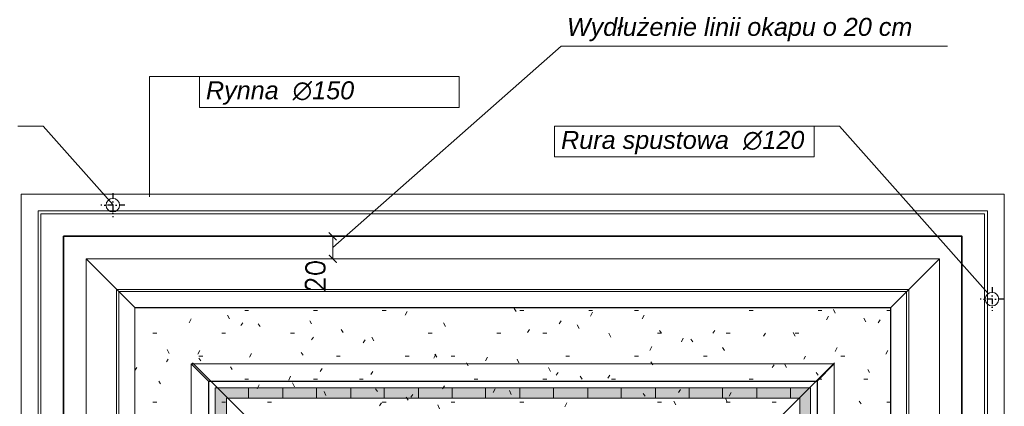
# Model space of a CAD drawing. Header units: millimetres. Extents: x -740 to 33545, y -26688 to 22494.
# Tile 65 of 256: x 11047 to 11920, y 7577 to 7920. Entities that reach past the tile are written whole.
import ezdxf
from ezdxf.lldxf.tags import DXFTag

# ---------------------------------------------------------------- set-up
doc = ezdxf.new("R2010")
doc.units = ezdxf.units.MM
doc.header["$MEASUREMENT"] = 0
doc.linetypes.add('AUSGEZOGEN', pattern=[0])
doc.linetypes.add('STRICHPUNKTX2', pattern=[2, 1, -0.5, 0, -0.5])
doc.layers.get('Defpoints').update_dxf_attribs({"color": 252})
doc.layers.add('_B___I__', color=252, linetype='AUSGEZOGEN')
for name, color, linetype, lineweight in [('A_l.przerywana', 252, 'ICAD_ISO03W100', 9), ('A_l.widokowa', 252, 'Continuous', 18), ('l. przerywana', 252, 'ICAD_ISO03W100', 9), ('l.przerywana', 252, 'ICAD_ISO03W100', 5), ('linia opisowa', 252, 'Continuous', 9), ('Nowe_820-G Rysunki Obrazki_Nr_pióra__1', 252, 'Continuous', 13), ('Nowe_820-G Rysunki Obrazki_Nr_pióra__101', 252, 'Continuous', 5), ('Nowe_820-G Rysunki Obrazki_Nr_pióra__19', 252, 'Continuous', 0), ('Nowe_820-G Rysunki Obrazki_Nr_pióra__22', 252, 'Continuous', 25), ('wymiarowanie', 252, 'Continuous', 9)]:
    doc.layers.add(name, color=color, linetype=linetype, lineweight=lineweight)
doc.styles.add('styl2', font='simplex.shx')
tags = doc.linetypes.add('ICAD_ISO03W100', pattern=[30, 12, -18]).pattern_tags.tags
tags[6:7] = [DXFTag(74, 4), DXFTag(75, 0), DXFTag(340, '0'), DXFTag(46, 1.0), DXFTag(50, 0.0), DXFTag(44, 0.0), DXFTag(45, 0.0)]
tags[4:5] = [DXFTag(74, 4), DXFTag(75, 0), DXFTag(340, '0'), DXFTag(46, 1.0), DXFTag(50, 0.0), DXFTag(44, 0.0), DXFTag(45, 0.0)]
doc.dimstyles.new('Skala 1-100', dxfattribs={"dimtxt": 17, "dimasz": 7, "dimexe": 1, "dimexo": 1, "dimgap": 1.5, "dimtad": 1, "dimdec": 1, "dimrnd": 0.5, "dimtxsty": 'styl2', "dimblk": 'ARCHTICK', "dimcen": 7, "dimadec": 0, "dimazin": 0, "dimtfac": 1, "dimtdec": 1, "dimtmove": 1, "dimatfit": 3, "dimldrblk": 'ARCHTICK', "dimfxl": 0, "dimlwd": -1, "dimlwe": -1, "dimarcsym": 0})

# ---------------------------------------------------------------- blocks, each defined once
blk = doc.blocks.new('_ArchTick')
at = {"color": 0, "linetype": 'ByBlock', "const_width": 0.15}
blk.add_lwpolyline([(-0.5, -0.5), (0.5, 0.5)], dxfattribs=at)
blk = doc.blocks.new('*D1881')
at = {"layer": 'Defpoints', "color": 0}
for p in [(11349.39, 7728.19), (11324.8, 7708.19), (11349.39, 7708.19)]:
    blk.add_point(p, dxfattribs=at)
at = {"layer": 'wymiarowanie', "color": 0}
for p, q in [((11339.8, 7728.19), (11323.8, 7728.19)), ((11324.8, 7728.19), (11324.8, 7708.19)), ((11339.8, 7708.19), (11323.8, 7708.19))]:
    blk.add_line(p, q, dxfattribs=at)
at = {"layer": 'wymiarowanie', "color": 0, "xscale": 7, "yscale": 7, "zscale": 7}
for p, rotation in [((11324.8, 7728.19), 90), ((11324.8, 7708.19), 270)]:
    blk.add_blockref('_ArchTick', p, dxfattribs=dict(at, rotation=rotation))
at = {"layer": 'wymiarowanie', "color": 0, "insert": (11309.4, 7692.81), "char_height": 17, "attachment_point": 5, "rotation": 90, "style": 'styl2'}
blk.add_mtext('20', dxfattribs=at)

msp = doc.modelspace()

# ---------------------------------------------------------------- hatches: boundary and pattern name
at = {"layer": 'Nowe_820-G Rysunki Obrazki_Nr_pióra__1', "linetype": 'Continuous', "lineweight": 0}
for points in [[(11220.55, 7584.58), (11748.03, 7584.58), (11748.03, 7593.89), (11220.55, 7593.89)], [(11220.55, 7053.72), (11230.71, 7053.72), (11230.71, 7584.58), (11220.55, 7584.58)], [(11738.71, 7053.72), (11748.03, 7053.72), (11748.03, 7584.58), (11738.71, 7584.58)]]:
    msp.add_hatch(color=256, dxfattribs=at).paths.add_polyline_path(points)

# ---------------------------------------------------------------- linework, layer by layer
at = {"layer": '_B___I__', "linetype": 'STRICHPUNKTX2', "ltscale": 5}
for p, q in [((11129.94, 7766.29), (11129.94, 7745.29)), ((11140.44, 7755.79), (11119.44, 7755.79)), ((11908.98, 7682.95), (11908.98, 7661.95)), ((11919.48, 7672.45), (11898.48, 7672.45))]:
    msp.add_line(p, q, dxfattribs=at)
at = {"layer": 'A_l.przerywana', "lineweight": 35}
msp.add_lwpolyline([(8847.19, 7722.4), (8847.19, 6053.28), (11882.33, 6053.28), (11882.33, 7728.19), (11086.25, 7728.19), (11086.25, 7188.02), (9643.26, 7188.02), (9643.26, 7722.4)], close=True, dxfattribs=at)
at = {"layer": 'A_l.przerywana', "linetype": 'ICAD_ISO03W100', "lineweight": 13}
for points in [[(11106.25, 7708.19), (11106.25, 7168.02)], [(11149.43, 7708.19), (11106.25, 7708.19)], [(11149.43, 7665.01), (11106.25, 7708.19)], [(11862.33, 7708.19), (11149.43, 7708.19)], [(11819.15, 7665.01), (11862.33, 7708.19)], [(11862.33, 7665.01), (11862.33, 7708.19)], [(11819.15, 7665.01), (11149.43, 7665.01)], [(11819.15, 7665.01), (11149.43, 7665.01)], [(11149.43, 7665.01), (11149.43, 7124.84)], [(11819.15, 6116.46), (11819.15, 7665.01)], [(11862.33, 6073.28), (11862.33, 7665.01)]]:
    msp.add_lwpolyline(points, dxfattribs=at)
at = {"layer": 'A_l.przerywana', "linetype": 'ICAD_ISO03W100', "lineweight": 5}
msp.add_lwpolyline([(11476.25, 7665.01), (11149.43, 7665.01)], dxfattribs=at)
at = {"layer": 'A_l.widokowa'}
for points in [[(8809.69, 7759.9), (8809.69, 6015.78), (11919.83, 6015.78), (11919.83, 7765.69), (11048.75, 7765.69), (11048.75, 7225.52), (9680.76, 7225.52), (9680.76, 7759.9)], [(8824.69, 7744.9), (8824.69, 6030.78), (11904.83, 6030.78), (11904.83, 7750.69), (11063.75, 7750.69), (11063.75, 7210.52), (9665.76, 7210.52), (9665.76, 7744.9)], [(8827.19, 7742.4), (8827.19, 6033.28), (11902.33, 6033.28), (11902.33, 7748.19), (11066.25, 7748.19), (11066.25, 7208.02), (9663.26, 7208.02), (9663.26, 7742.4)], [(8894.25, 7675.33), (8894.25, 6100.34), (11835.26, 6100.34), (11835.26, 7681.13), (11133.32, 7681.13), (11133.32, 7140.95), (9596.19, 7140.95), (9596.19, 7675.33)], [(8896.25, 7673.33), (8896.25, 6102.34), (11833.26, 6102.34), (11833.26, 7679.13), (11135.32, 7679.13), (11135.32, 7138.95), (9594.19, 7138.95), (9594.19, 7673.33)]]:
    msp.add_lwpolyline(points, close=True, dxfattribs=at)
at = {"layer": 'l. przerywana', "ltscale": 0.2}
for centre in [(11129.94, 7755.79), (11908.98, 7672.45)]:
    msp.add_circle(centre, 6, dxfattribs=at)
at = {"layer": 'l.przerywana'}
for q in [(11200.47, 7616.06), (11769.34, 7616.06)]:
    msp.add_line((11485.33, 7331.19), q, dxfattribs=at)
msp.add_lwpolyline([(9904.19, 7702.4), (8867.19, 7702.4), (8867.19, 6073.28), (11862.33, 6073.28), (11862.33, 7708.19), (11106.25, 7708.19), (11106.25, 7168.02), (9904.19, 7168.02), (9904.19, 7702.4), (8867.19, 7702.4)], dxfattribs=at)
msp.add_lwpolyline([(9904.19, 7702.4), (8867.19, 7702.4), (8867.19, 6073.28), (11862.33, 6073.28), (11862.33, 7708.19), (11106.25, 7708.19), (11106.25, 7168.02), (9904.19, 7168.02), (9904.19, 7702.4), (8867.19, 7702.4)], dxfattribs=at)
msp.add_lwpolyline([(8910.51, 7659.07), (8910.51, 6116.61), (11819, 6116.61), (11819, 7664.86), (11149.58, 7664.86), (11149.58, 7124.69), (9860.86, 7124.69), (9860.86, 7659.07)], close=True, dxfattribs=at)
at = {"layer": 'Nowe_820-G Rysunki Obrazki_Nr_pióra__101', "linetype": 'Continuous', "lineweight": 5}
for points in [[(11199.39, 7615.06), (11199.39, 7074.88)], [(11769.19, 7615.06), (11199.39, 7615.06)], [(11214.63, 7599.82), (11199.39, 7615.06)], [(11753.95, 7599.82), (11769.19, 7615.06)], [(11769.19, 6166.41), (11769.19, 7615.06)], [(11220.55, 7593.89), (11748.03, 7593.89)], [(11220.55, 7053.72), (11220.55, 7593.89)], [(11250.19, 7584.58), (11250.19, 7593.89)], [(11280.67, 7584.58), (11280.67, 7593.89)], [(11310.3, 7584.58), (11310.3, 7593.89)], [(11340.78, 7584.58), (11340.78, 7593.89)], [(11370.41, 7584.58), (11370.41, 7593.89)], [(11400.89, 7584.58), (11400.89, 7593.89)], [(11430.53, 7584.58), (11430.53, 7593.89)], [(11460.16, 7584.58), (11460.16, 7593.89)], [(11490.64, 7584.58), (11490.64, 7593.89)], [(11520.27, 7584.58), (11520.27, 7593.89)], [(11550.75, 7584.58), (11550.75, 7593.89)], [(11580.39, 7584.58), (11580.39, 7593.89)], [(11610.87, 7584.58), (11610.87, 7593.89)], [(11640.5, 7584.58), (11640.5, 7593.89)], [(11670.13, 7584.58), (11670.13, 7593.89)], [(11700.61, 7584.58), (11700.61, 7593.89)], [(11730.25, 7584.58), (11730.25, 7593.89)], [(11748.03, 7593.89), (11748.03, 6187.58)], [(11230.71, 7584.58), (11738.71, 7584.58)], [(11230.71, 7044.4), (11230.71, 7584.58)], [(11738.71, 7584.58), (11738.71, 6196.89)]]:
    msp.add_lwpolyline(points, dxfattribs=at)
at = {"layer": 'Nowe_820-G Rysunki Obrazki_Nr_pióra__19', "linetype": 'Continuous', "lineweight": 0}
for points in [[(11246.8, 7662.47), (11250.19, 7662.47)], [(11307.76, 7662.47), (11311.15, 7662.47)], [(11368.72, 7662.47), (11372.11, 7662.47)], [(11390.73, 7661.62), (11389.04, 7658.24)], [(11487.25, 7661.62), (11485.56, 7664.16)], [(11490.64, 7662.47), (11494.03, 7662.47)], [(11551.6, 7662.47), (11554.99, 7662.47)], [(11554.99, 7660.78), (11553.29, 7657.39)], [(11592.24, 7662.47), (11595.63, 7662.47)], [(11693.84, 7662.47), (11697.23, 7662.47)], [(11754.8, 7662.47), (11758.19, 7662.47)], [(11770.04, 7659.93), (11768.35, 7663.32)], [(11815.76, 7662.47), (11819.15, 7662.47)], [(11199.39, 7654.85), (11197.69, 7651.46)], [(11233.25, 7654.85), (11231.56, 7658.24)], [(11245.11, 7651.46), (11243.41, 7648.92)], [(11306.07, 7650.62), (11304.37, 7653.16)], [(11424.6, 7648.08), (11422.91, 7651.46)], [(11527.05, 7653.16), (11525.35, 7650.62)], [(11600.71, 7658.24), (11599.01, 7654.85)], [(11764.11, 7657.39), (11762.42, 7654)], [(11797.13, 7652.31), (11795.44, 7655.7)], [(11809.83, 7654), (11808.14, 7651.46)], [(11260.35, 7648.08), (11258.65, 7650.62)], [(11334.01, 7643), (11332.31, 7645.54)], [(11499.11, 7645.54), (11497.41, 7643)], [(11543.13, 7646.38), (11541.44, 7649.77)], [(11615.95, 7642.15), (11614.25, 7644.69)], [(11663.36, 7644.69), (11661.67, 7642.15)], [(11734.48, 7639.61), (11732.79, 7643)], [(11165.52, 7642.15), (11168.91, 7642.15)], [(11226.48, 7642.15), (11229.87, 7642.15)], [(11287.44, 7642.15), (11290.83, 7642.15)], [(11307.76, 7638.76), (11306.07, 7636.22)], [(11353.48, 7636.22), (11351.79, 7633.68)], [(11361.1, 7635.38), (11359.41, 7638.76)], [(11409.36, 7642.15), (11412.75, 7642.15)], [(11470.32, 7642.15), (11473.71, 7642.15)], [(11510.96, 7642.15), (11514.35, 7642.15)], [(11571.07, 7638.76), (11569.38, 7642.15)], [(11612.56, 7642.15), (11615.95, 7642.15)], [(11635.42, 7637.92), (11633.73, 7634.53)], [(11643.89, 7634.53), (11642.19, 7637.07)], [(11673.52, 7642.15), (11676.91, 7642.15)], [(11708.23, 7642.15), (11706.54, 7639.61)], [(11734.48, 7642.15), (11737.87, 7642.15)], [(11179.91, 7624.37), (11178.22, 7627.76)], [(11207.01, 7626.91), (11205.31, 7623.52)], [(11298.45, 7622.68), (11296.75, 7625.22)], [(11607.48, 7630.3), (11605.79, 7626.91)], [(11671.83, 7626.91), (11670.13, 7629.45)], [(11771.73, 7629.45), (11770.04, 7626.06)], [(11816.61, 7626.91), (11814.91, 7623.52)], [(11179.07, 7619.29), (11177.37, 7616.75)], [(11206.16, 7621.83), (11209.55, 7621.83)], [(11207.85, 7617.6), (11206.16, 7620.14)], [(11252.73, 7624.37), (11251.03, 7620.98)], [(11328.08, 7621.83), (11331.47, 7621.83)], [(11389.04, 7621.83), (11392.43, 7621.83)], [(11416.13, 7623.52), (11414.44, 7620.14)], [(11416.98, 7620.98), (11415.29, 7623.52)], [(11429.68, 7621.83), (11433.07, 7621.83)], [(11461.85, 7620.98), (11460.16, 7617.6)], [(11489.79, 7615.9), (11488.1, 7619.29)], [(11531.28, 7621.83), (11534.67, 7621.83)], [(11592.24, 7621.83), (11595.63, 7621.83)], [(11608.33, 7614.21), (11606.63, 7616.75)], [(11653.2, 7621.83), (11656.59, 7621.83)], [(11743.79, 7621.83), (11742.1, 7619.29)], [(11775.12, 7621.83), (11778.51, 7621.83)], [(11151.13, 7611.67), (11149.43, 7609.13)], [(11235.79, 7609.98), (11234.1, 7612.52)], [(11315.38, 7610.82), (11313.69, 7608.28)], [(11360.25, 7608.28), (11358.56, 7605.74)], [(11444.92, 7613.36), (11443.23, 7615.9)], [(11517.73, 7608.28), (11516.04, 7611.67)], [(11524.51, 7607.44), (11522.81, 7604.9)], [(11715.85, 7614.21), (11714.16, 7611.67)], [(11726.86, 7611.67), (11725.17, 7615.06)], [(11754.8, 7604.9), (11753.11, 7607.44)], [(11800.52, 7607.44), (11798.83, 7609.98)], [(11172.29, 7597.28), (11170.6, 7599.82)], [(11246.8, 7601.51), (11250.19, 7601.51)], [(11287.44, 7604.05), (11285.75, 7600.66)], [(11307.76, 7601.51), (11311.15, 7601.51)], [(11348.4, 7601.51), (11351.79, 7601.51)], [(11450, 7601.51), (11453.39, 7601.51)], [(11510.96, 7601.51), (11514.35, 7601.51)], [(11545.67, 7601.51), (11543.98, 7604.05)], [(11570.23, 7604.9), (11568.53, 7602.36)], [(11571.92, 7601.51), (11575.31, 7601.51)], [(11693.84, 7601.51), (11697.23, 7601.51)], [(11754.8, 7601.51), (11758.19, 7601.51)], [(11795.44, 7601.51), (11798.83, 7601.51)], [(11259.5, 7596.43), (11257.81, 7593.04)], [(11290.83, 7594.74), (11289.13, 7598.12)], [(11318.77, 7587.12), (11317.07, 7590.5)], [(11364.49, 7590.5), (11362.79, 7593.04)], [(11423.75, 7595.58), (11422.06, 7593.04)], [(11468.63, 7593.04), (11466.93, 7589.66)], [(11483.02, 7587.96), (11481.33, 7591.35)], [(11632.88, 7592.2), (11631.19, 7589.66)], [(11391.58, 7582.88), (11389.89, 7585.42)], [(11395.81, 7587.96), (11394.12, 7585.42)], [(11601.55, 7586.27), (11599.86, 7588.81)], [(11628.65, 7578.65), (11626.95, 7582.04)], [(11674.37, 7581.19), (11672.67, 7584.58)], [(11677.75, 7589.66), (11676.06, 7586.27)], [(11792.9, 7579.5), (11791.21, 7582.04)], [(11165.52, 7581.19), (11168.91, 7581.19)], [(11226.48, 7581.19), (11229.87, 7581.19)], [(11267.12, 7581.19), (11270.51, 7581.19)], [(11367.87, 7580.34), (11366.18, 7577.8)], [(11368.72, 7581.19), (11372.11, 7581.19)], [(11419.52, 7575.26), (11417.83, 7578.65)], [(11429.68, 7581.19), (11433.07, 7581.19)], [(11490.64, 7581.19), (11494.03, 7581.19)], [(11532.13, 7580.34), (11530.43, 7576.96)], [(11612.56, 7581.19), (11615.95, 7581.19)], [(11673.52, 7581.19), (11676.91, 7581.19)], [(11714.16, 7581.19), (11717.55, 7581.19)], [(11815.76, 7581.19), (11819.15, 7581.19)]]:
    msp.add_lwpolyline(points, dxfattribs=at)
at = {"layer": 'Nowe_820-G Rysunki Obrazki_Nr_pióra__22', "linetype": 'Continuous', "lineweight": 25}
for points in [[(11214.63, 7599.82), (11214.63, 7059.64)], [(11214.63, 7599.82), (11753.95, 7599.82)], [(11753.95, 7599.82), (11753.95, 6181.65)]]:
    msp.add_lwpolyline(points, dxfattribs=at)
at = {"layer": 'wymiarowanie'}
for p, q in [((11324.8, 7718.19), (11527.2, 7896.67)), ((11527.08, 7896.67), (11869.37, 7896.67)), ((11206.6, 7869.9), (11162.35, 7869.9)), ((11162.35, 7869.9), (11162.35, 7763.19)), ((11068.24, 7825.9), (11045.76, 7825.9)), ((11068.24, 7825.9), (11129.94, 7756.27)), ((11773.83, 7825.9), (11751.35, 7825.9)), ((11773.83, 7825.9), (11905.48, 7677.33))]:
    msp.add_line(p, q, dxfattribs=at)
for points in [[(11206.6, 7869.9), (11436.68, 7869.9), (11436.68, 7842.53), (11206.6, 7842.53)], [(11751.35, 7825.9), (11521.27, 7825.9), (11521.27, 7798.53), (11751.35, 7798.53)]]:
    msp.add_lwpolyline(points, close=True, dxfattribs=at)

# ---------------------------------------------------------------- texts
at = {"layer": 'linia opisowa', "char_height": 15.96, "attachment_point": 7}
for s, insert, width in [('{\\fArial|b0|i1|c238|p0;Wydłużenie linii okapu o 20 cm}', (11532.28, 7901.15), 406.4755), ('{\\fArial|b0|i1|c238|p0;Rynna  ∅150}', (11212.45, 7844.87), 278.7922), ('{\\fArial|b0|i1|c238|p0;Rura spustowa  ∅120}', (11527.12, 7800.87), 278.7922)]:
    msp.add_mtext(s, dxfattribs=dict(at, insert=insert, width=width))

# ---------------------------------------------------------------- dimensions: what is measured, and where the dimension line sits
at = {"layer": 'wymiarowanie'}
dim = msp.add_linear_dim(base=(11324.8, 7708.19), p1=(11349.39, 7728.19), p2=(11349.39, 7708.19), angle=90, dimstyle='Skala 1-100', dxfattribs=at)
dim.commit()
dim.dimension.update_dxf_attribs({"geometry": '*D1881', "text_midpoint": (11319.82, 7692.81), "dimtype": 160})

doc.saveas('drawing.dxf')
